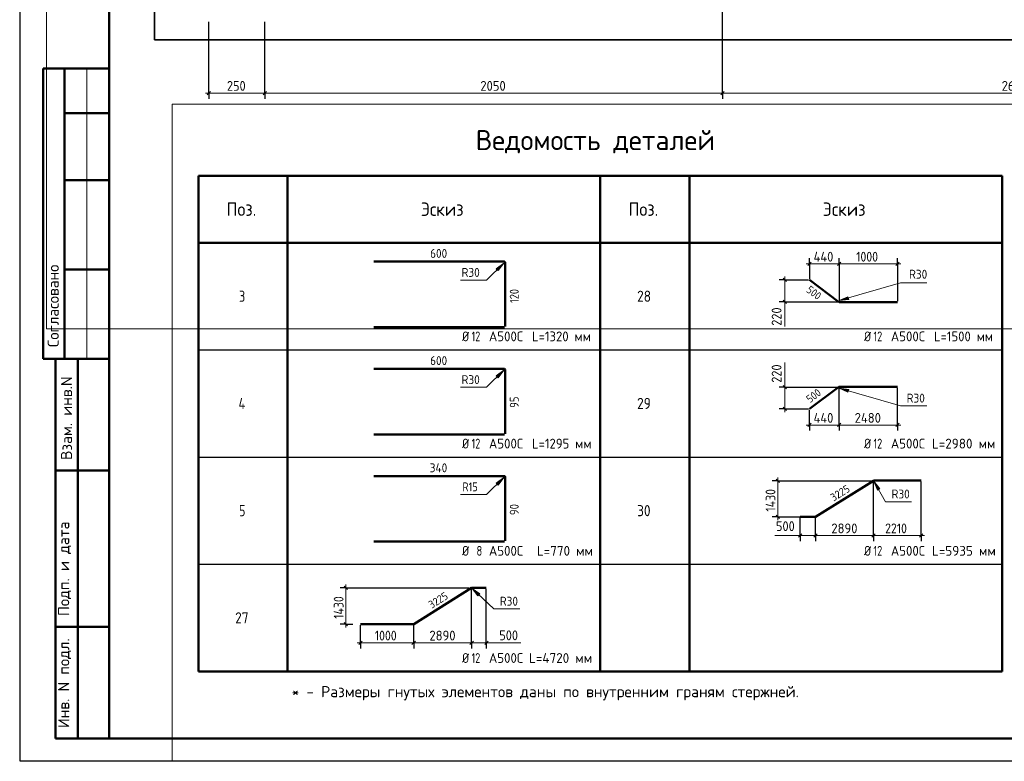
# Model space of a CAD drawing. Header units: millimetres. Extents: x 0 to 21005, y -5 to 14850.
# Tile 1 of 23: x 0 to 11023, y -5 to 8296. Entities that reach past the tile are written whole.
import ezdxf

# ---------------------------------------------------------------- set-up
doc = ezdxf.new("R2010")
doc.units = ezdxf.units.MM
for name, color, linetype, lineweight in [('Standard', 7, 'Continuous', 25), ('ДОП Верх по Х', 7, 'Continuous', 25), ('ЖБ Пилон', 180, 'Continuous', 25), ('Размерная линия_ общее', 7, 'Continuous', 13), ('Фоновоя арматура Х1', 7, 'Continuous', 25)]:
    doc.layers.add(name, color=color, linetype=linetype, lineweight=lineweight)
doc.styles.add('ISOCPEUR', font='txt')

msp = doc.modelspace()

# ---------------------------------------------------------------- hatches: boundary and pattern name
at = {"layer": 'Standard', "linetype": 'Continuous', "lineweight": 13, "transparency": 33554687}
for points in [[(5355, 5487), (5419, 5572), (5334, 5508)], [(9272, 5194), (9176, 5151), (9281, 5165)], [(5355, 4287), (5419, 4372), (5334, 4308)], [(9281, 4157), (9176, 4172), (9272, 4128)], [(5355, 3087), (5419, 3172), (5334, 3108)], [(9629, 3045), (9564, 3129), (9603, 3030)], [(5151, 1868), (5064, 1929), (5131, 1846)]]:
    msp.add_hatch(color=7, dxfattribs=at).paths.add_polyline_path(points)

# ---------------------------------------------------------------- linework, layer by layer
at = {"layer": 'Standard', "color": 7, "linetype": 'Continuous', "lineweight": 25, "transparency": 33554687}
msp.add_line((1000, 14600), (1000, 529), dxfattribs=at)
at = {"layer": 'Standard', "color": 7, "linetype": 'Continuous', "lineweight": 50, "transparency": 33554687}
for p, q in [((3, 7750), (0, 7750)), ((1000, 7750), (263, 7750)), ((263, 7750), (263, 4500)), ((263, 7750), (263, 4500)), ((500, 7750), (500, 4500)), ((1000, 7250), (500, 7250)), ((2000, 6550), (2000, 5800)), ((2000, 6550), (6500, 6550)), ((11000, 6550), (2000, 6550)), ((2000, 1000), (2000, 6550)), ((3000, 1000), (3000, 6550)), ((6500, 6550), (11000, 6550)), ((6500, 1000), (6500, 6550)), ((7500, 1000), (7500, 6550)), ((11000, 1000), (11000, 6550)), ((1000, 6500), (500, 6500)), ((11000, 5800), (2000, 5800)), ((1000, 5500), (500, 5500)), ((0, 4500), (3, 4500)), ((263, 4500), (1000, 4500)), ((400, 250), (400, 4500)), ((400, 250), (400, 4500)), ((650, 250), (650, 4500)), ((400, 3250), (1000, 3250)), ((400, 1500), (1000, 1500)), ((2000, 1000), (11000, 1000)), ((1000, 250), (400, 250))]:
    msp.add_line(p, q, dxfattribs=at)
at = {"layer": 'Standard', "color": 7, "linetype": 'Continuous', "lineweight": 13, "transparency": 33554687}
for p, q in [((750, 7750), (750, 4500)), ((5419, 5572), (5334, 5508)), ((5355, 5487), (5419, 5572)), ((5419, 5572), (5419, 5572)), ((5419, 5572), (5419, 5572)), ((5419, 5572), (5419, 5572)), ((5334, 5508), (5355, 5487)), ((5344, 5498), (5339, 5492)), ((9272, 5194), (9176, 5151)), ((9281, 5165), (9272, 5194)), ((9276, 5180), (9284, 5182)), ((8566, 5139), (8566, 4863)), ((9176, 5151), (9281, 5165)), ((9176, 5151), (9176, 5151)), ((9176, 5151), (9176, 5151)), ((9176, 5151), (9176, 5151)), ((8566, 4183), (8566, 4460)), ((5419, 4372), (5334, 4308)), ((5334, 4308), (5355, 4287)), ((5355, 4287), (5419, 4372)), ((5419, 4372), (5419, 4372)), ((5419, 4372), (5419, 4372)), ((5419, 4372), (5419, 4372)), ((5344, 4298), (5339, 4292)), ((9176, 4172), (9176, 4172)), ((9176, 4172), (9176, 4172)), ((9176, 4172), (9176, 4172)), ((9176, 4172), (9272, 4128)), ((9281, 4157), (9176, 4172)), ((9272, 4128), (9281, 4157)), ((9276, 4143), (9284, 4140)), ((5419, 3172), (5334, 3108)), ((5334, 3108), (5355, 3087)), ((5344, 3098), (5339, 3092)), ((5355, 3087), (5419, 3172)), ((5419, 3172), (5419, 3172)), ((5419, 3172), (5419, 3172)), ((5419, 3172), (5419, 3172)), ((9564, 3129), (9564, 3129)), ((9564, 3129), (9564, 3129)), ((9564, 3129), (9564, 3129)), ((9564, 3129), (9603, 3030)), ((9629, 3045), (9564, 3129)), ((9603, 3030), (9629, 3045)), ((9616, 3037), (9620, 3031)), ((8737, 2522), (8453, 2522)), ((9724, 2522), (10109, 2522)), ((5064, 1929), (5064, 1929)), ((5064, 1929), (5064, 1929)), ((5064, 1929), (5064, 1929)), ((5064, 1929), (5131, 1846)), ((5151, 1868), (5064, 1929)), ((5131, 1846), (5151, 1868)), ((5141, 1857), (5146, 1852)), ((5224, 1322), (5609, 1322))]:
    msp.add_line(p, q, dxfattribs=at)
at = {"layer": 'Standard', "color": 7, "linetype": 'Continuous', "lineweight": 35, "transparency": 33554687}
for p, q in [((11000, 5350), (11000, 3400)), ((11000, 4150), (11000, 1000))]:
    msp.add_line(p, q, dxfattribs=at)
at = {"layer": 'Standard', "color": 7, "linetype": 'Continuous', "lineweight": -3, "transparency": 33554687}
for p, q in [((2000, 4600), (11000, 4600)), ((2000, 3400), (11000, 3400)), ((2000, 2200), (11000, 2200))]:
    msp.add_line(p, q, dxfattribs=at)
at = {"layer": 'Standard', "color": 7, "linetype": 'Continuous', "lineweight": 25, "transparency": 33554687}
msp.add_lwpolyline([(0, 0), (21000, 0), (21000, 14850), (0, 14850), (0, 0)], close=True, dxfattribs=at)
at = {"layer": 'Standard', "color": 7, "linetype": 'Continuous', "lineweight": 13, "transparency": 33554687}
for points in [[(21005, 14764), (300, 14764), (300, 4836), (21005, 4836)], [(11250, 7350), (1707, 7350), (1707, -5)], [(4936, 5381), (5227, 5381), (5419, 5572)], [(10155, 5349), (9863, 5349), (9176, 5151)], [(4936, 4181), (5227, 4181), (5419, 4372)], [(10155, 3973), (9863, 3973), (9176, 4172)], [(4936, 2981), (5227, 2981), (5419, 3172)], [(9986, 2901), (9695, 2901), (9564, 3129)], [(5600, 1701), (5309, 1701), (5064, 1929)]]:
    msp.add_lwpolyline(points, dxfattribs=at)
at = {"layer": 'Standard', "color": 7, "linetype": 'Continuous', "lineweight": 50, "transparency": 33554687}
msp.add_lwpolyline([(1000, 14600), (20750, 14600), (20750, 250), (1000, 250), (1000, 14600)], close=True, dxfattribs=at)
at = {"layer": 'Standard', "color": 254, "linetype": 'Continuous', "lineweight": 35, "true_color": 0xc4c4ff, "transparency": 33554687}
msp.add_lwpolyline([(1511, 8071), (19631, 8071), (19631, 13883), (1511, 13883), (1511, 8071)], dxfattribs=at)
at = {"layer": 'ДОП Верх по Х', "color": 7, "linetype": 'Continuous', "lineweight": 50, "transparency": 33554687}
for p, q in [((8842, 5383), (9167, 5139)), ((9176, 5136), (9829, 5136)), ((8842, 3939), (9167, 4183)), ((9176, 4186), (9829, 4186)), ((8911, 2730), (9560, 3136)), ((9564, 3137), (10093, 3137)), ((4411, 1530), (5060, 1936)), ((5064, 1937), (5224, 1937))]:
    msp.add_line(p, q, dxfattribs=at)
for centre, radius, start, end in [((9176, 5151), 14.3, 233.1301, 270), ((9176, 4172), 14.3, 90, 126.8699), ((9564, 3129), 8.17, 90, 122.0054), ((5064, 1929), 8.17, 90, 122.0054)]:
    msp.add_arc(centre, radius, start, end, dxfattribs=at)
at = {"layer": 'ЖБ Пилон', "color": 7, "linetype": 'Continuous', "lineweight": 50, "transparency": 33554687}
for p, q in [((3966, 5588), (5426, 5588)), ((5434, 5579), (5434, 4862)), ((5426, 4854), (3966, 4854)), ((3966, 4388), (5426, 4388)), ((5434, 4379), (5434, 3662)), ((5426, 3654), (3966, 3654)), ((3966, 3188), (5426, 3188)), ((5434, 3179), (5434, 2462)), ((5426, 2454), (3966, 2454))]:
    msp.add_line(p, q, dxfattribs=at)
for centre in [(5426, 5579), (5426, 4379), (5426, 3179)]:
    msp.add_arc(centre, 8.43, 0, 90, dxfattribs=at)
at = {"layer": 'Размерная линия_ общее', "color": 253, "linetype": 'Continuous', "lineweight": -3, "true_color": 0xa0a0a0, "transparency": 33554687}
for p, q in [((2118, 7475), (2118, 8271)), ((2118, 7475), (2118, 7537)), ((2743, 7475), (2743, 7537)), ((7868, 7475), (7868, 7537)), ((2118, 7475), (2118, 7412)), ((2743, 7475), (2743, 7412)), ((7868, 7475), (7868, 7412)), ((8842, 5563), (8842, 5625)), ((9176, 5563), (9176, 5625)), ((9829, 5563), (9829, 5625)), ((8842, 5563), (8842, 5500)), ((8842, 5563), (8842, 5393)), ((9176, 5563), (9176, 5500)), ((9176, 5563), (9176, 5146)), ((9829, 5563), (9829, 5500)), ((9829, 5563), (9829, 5146)), ((8566, 5383), (8504, 5383)), ((8566, 5383), (8629, 5383)), ((8566, 5383), (8832, 5383)), ((8566, 5139), (8504, 5139)), ((8566, 5139), (8629, 5139)), ((8566, 4183), (8504, 4183)), ((8566, 4183), (8629, 4183)), ((8566, 4183), (9157, 4183)), ((9829, 3759), (9829, 4176)), ((8566, 3939), (8504, 3939)), ((8566, 3939), (8629, 3939)), ((8566, 3939), (8832, 3939)), ((8842, 3759), (8842, 3929)), ((8842, 3759), (8842, 3822)), ((8842, 3759), (8842, 3697)), ((9176, 3759), (9176, 3822)), ((9176, 3759), (9176, 3697)), ((9829, 3759), (9829, 3822)), ((9829, 3759), (9829, 3697)), ((8486, 3136), (8424, 3136)), ((8486, 3136), (8549, 3136)), ((10093, 2522), (10093, 3127)), ((8486, 2730), (8424, 2730)), ((8486, 2730), (8549, 2730)), ((8486, 2730), (8737, 2730)), ((8737, 2522), (8737, 2584)), ((8911, 2522), (8911, 2584)), ((9560, 2522), (9560, 2584)), ((10093, 2522), (10093, 2584)), ((8737, 2522), (8737, 2459)), ((8911, 2522), (8911, 2459)), ((9560, 2522), (9560, 2459)), ((10093, 2522), (10093, 2459)), ((3651, 1936), (3589, 1936)), ((3651, 1936), (3714, 1936)), ((3651, 1530), (3589, 1530)), ((3651, 1530), (3714, 1530)), ((3651, 1530), (3729, 1530)), ((3816, 1322), (3816, 1520)), ((3816, 1322), (3816, 1384)), ((4411, 1322), (4411, 1384)), ((5060, 1322), (5060, 1384)), ((5224, 1322), (5224, 1384)), ((3816, 1322), (3816, 1259)), ((4411, 1322), (4411, 1259)), ((5060, 1322), (5060, 1259)), ((5224, 1322), (5224, 1259))]:
    msp.add_line(p, q, dxfattribs=at)
at = {"layer": 'Размерная линия_ общее', "color": 7, "linetype": 'Continuous', "lineweight": 13, "transparency": 33554687}
for p, q in [((2118, 7475), (2080, 7475)), ((2118, 7475), (2743, 7475)), ((2743, 7475), (7868, 7475)), ((7868, 7475), (14418, 7475)), ((8842, 5563), (8804, 5563)), ((8842, 5563), (9176, 5563)), ((9176, 5563), (9829, 5563)), ((9829, 5563), (9866, 5563)), ((8566, 5383), (8566, 5421)), ((8566, 5383), (8566, 5139)), ((8566, 5139), (8566, 5102)), ((8566, 4183), (8566, 4221)), ((8566, 3939), (8566, 4183)), ((8566, 3939), (8566, 3902)), ((8842, 3759), (8804, 3759)), ((8842, 3759), (9176, 3759)), ((9176, 3759), (9829, 3759)), ((9829, 3759), (9866, 3759)), ((8486, 3136), (8486, 3173)), ((8486, 2730), (8486, 2693)), ((8737, 2522), (8700, 2522)), ((8737, 2522), (8911, 2522)), ((8911, 2522), (9560, 2522)), ((9560, 2522), (10093, 2522)), ((10093, 2522), (10130, 2522)), ((3651, 1936), (3651, 1973)), ((3651, 1530), (3651, 1493)), ((3816, 1322), (3778, 1322)), ((3816, 1322), (4411, 1322)), ((4411, 1322), (5060, 1322)), ((5060, 1322), (5224, 1322)), ((5224, 1322), (5262, 1322))]:
    msp.add_line(p, q, dxfattribs=at)
at = {"layer": 'Размерная линия_ общее', "color": 7, "linetype": 'Continuous', "lineweight": 25, "transparency": 33554687}
for p, q in [((2099, 7456), (2137, 7494)), ((2724, 7456), (2762, 7494)), ((7849, 7456), (7886, 7494)), ((8823, 5544), (8860, 5582)), ((9157, 5544), (9194, 5582)), ((9810, 5544), (9848, 5582)), ((8548, 5402), (8585, 5364)), ((8548, 5158), (8585, 5120)), ((8585, 4164), (8548, 4202)), ((8585, 3920), (8548, 3958)), ((8823, 3741), (8860, 3778)), ((9157, 3741), (9194, 3778)), ((9810, 3741), (9848, 3778)), ((8505, 3117), (8468, 3154)), ((8505, 2711), (8468, 2749)), ((8718, 2503), (8756, 2541)), ((8892, 2503), (8930, 2541)), ((9541, 2503), (9579, 2541)), ((10074, 2503), (10112, 2541)), ((3670, 1917), (3633, 1954)), ((3670, 1511), (3633, 1549)), ((3797, 1303), (3834, 1341)), ((4392, 1303), (4430, 1341)), ((5041, 1303), (5079, 1341)), ((5206, 1303), (5243, 1341))]:
    msp.add_line(p, q, dxfattribs=at)
at = {"layer": 'Размерная линия_ общее', "color": 253, "linetype": 'Continuous', "lineweight": -3, "true_color": 0xa0a0a0, "transparency": 33554687}
for points in [[(7868, 7475), (7868, 7483), (7868, 7483), (7868, 7483), (7868, 7483), (7868, 7483), (7868, 7483), (7868, 9649), (7868, 9649), (7868, 12035)], [(2743, 7475), (2743, 7483), (2743, 7483), (2743, 7483), (2743, 7483), (2743, 7483), (2743, 7483), (2743, 7483), (2743, 7483), (2743, 7654), (2743, 7654), (2743, 8271)], [(8566, 5139), (8855, 5139), (8855, 5139), (9157, 5139)], [(9176, 3759), (9176, 3768), (9176, 3768), (9176, 4176)], [(8486, 3136), (8697, 3136), (8697, 3136), (9540, 3136)], [(9560, 2522), (9560, 2533), (9560, 2533), (9560, 3126)], [(8737, 2522), (8737, 2544), (8737, 2544), (8737, 2550), (8737, 2550), (8737, 2720)], [(8911, 2522), (8911, 2537), (8911, 2537), (8911, 2546), (8911, 2546), (8911, 2720)], [(3651, 1936), (4120, 1936), (4120, 1936), (5030, 1936)], [(5060, 1322), (5060, 1333), (5060, 1333), (5060, 1926)], [(5224, 1322), (5224, 1333), (5224, 1333), (5224, 1927)], [(4411, 1322), (4411, 1330), (4411, 1330), (4411, 1331), (4411, 1331), (4411, 1520)]]:
    msp.add_lwpolyline(points, dxfattribs=at)
at = {"layer": 'Размерная линия_ общее', "color": 7, "linetype": 'Continuous', "lineweight": 13, "transparency": 33554687}
for points in [[(8486, 2730), (8486, 2767), (8486, 2767), (8486, 3136)], [(3651, 1530), (3651, 1550), (3651, 1550), (3651, 1936)]]:
    msp.add_lwpolyline(points, dxfattribs=at)
at = {"layer": 'Фоновоя арматура Х1', "color": 7, "linetype": 'Continuous', "lineweight": 50, "transparency": 33554687}
for p, q in [((8911, 2730), (8737, 2730)), ((4411, 1530), (3816, 1530))]:
    msp.add_line(p, q, dxfattribs=at)

# ---------------------------------------------------------------- texts
at = {"layer": 'Standard', "color": 7, "linetype": 'Continuous', "lineweight": 50, "transparency": 33554687, "insert": (5105, 6800), "char_height": 225, "width": 2899.15, "attachment_point": 7, "style": 'ISOCPEUR'}
msp.add_mtext('\\W0.98;Ведомость деталей', dxfattribs=at)
at = {"layer": 'Standard', "color": 7, "linetype": 'Continuous', "lineweight": 25, "transparency": 33554687, "attachment_point": 7, "style": 'ISOCPEUR'}
for s, insert, char_height, width in [('\\W0.92;Поз.', (2316, 6100), 150, 436.49), ('\\W0.94;Эскиз', (4491, 6100), 150, 588.06), ('\\W0.92;Поз.', (6816, 6100), 150, 436.49), ('\\W0.94;Эскиз', (8991, 6100), 150, 588.06), ('\\W0.78;3', (2456, 5138), 125, 136), ('\\W0.87;28', (6912, 5138), 125, 229.5), ('\\W0.83;Ø', (4953, 4696), 110, 155.83), ('\\W0.75;12', (5059, 4696), 110, 173.17), ('\\W0.95;А500С', (5253, 4696), 110, 458.88), ('\\W0.94;L=1320 мм', (5735, 4696), 110, 733.27), ('\\W0.83;Ø', (9453, 4696), 110, 155.84), ('\\W0.75;12', (9559, 4696), 110, 173.17), ('\\W0.95;А500С', (9753, 4696), 110, 458.88), ('\\W0.94;L=1500 мм', (10235, 4696), 110, 733.27), ('\\W0.80;4', (2450, 3938), 125, 149.93), ('\\W0.87;29', (6912, 3938), 125, 229.5), ('\\W0.83;Ø', (4953, 3496), 110, 155.83), ('\\W0.75;12', (5059, 3496), 110, 173.17), ('\\W0.95;А500С', (5253, 3496), 110, 458.88), ('\\W0.94;L=1295 мм', (5735, 3496), 110, 733.27), ('\\W0.83;Ø', (9453, 3496), 110, 155.84), ('\\W0.75;12', (9559, 3496), 110, 173.17), ('\\W0.95;А500С', (9753, 3496), 110, 458.88), ('\\W0.97;L=2980 мм', (10213, 3496), 110, 756.87), ('\\W0.78;5', (2456, 2738), 125, 136), ('\\W0.87;30', (6912, 2738), 125, 229.5), ('\\W0.83;Ø', (4953, 2296), 110, 155.83), ('\\W0.78;8', (5114, 2296), 110, 119.68), ('\\W0.95;А500С', (5253, 2296), 110, 458.88), ('\\W0.97;L=770 мм', (5790, 2296), 110, 679.73), ('\\W0.83;Ø', (9453, 2296), 110, 155.84), ('\\W0.75;12', (9559, 2296), 110, 173.17), ('\\W0.95;А500С', (9753, 2296), 110, 458.88), ('\\W0.97;L=5935 мм', (10213, 2296), 110, 756.87), ('\\W0.87;27', (2412, 1538), 125, 229.5), ('\\W0.83;Ø', (4953, 1096), 110, 155.83), ('\\W0.75;12', (5059, 1096), 110, 173.17), ('\\W0.95;А500С', (5253, 1096), 110, 458.88), ('\\W0.97;L=4720 мм', (5702, 1096), 110, 767.92), ('\\W1.00;* - Размеры гнутых элементов даны по внутренним граням стержней. ', (3045, 678), 125, 5827.97)]:
    msp.add_mtext(s, dxfattribs=dict(at, insert=insert, char_height=char_height, width=width))
at = {"layer": 'Standard', "color": 7, "linetype": 'Continuous', "lineweight": 50, "transparency": 33554687, "char_height": 125, "attachment_point": 7, "rotation": 90, "style": 'ISOCPEUR'}
for s, insert, width in [('\\A1;{\\fISOCPEUR|i0|b0;\\H125.000000;\\W1.000000;\\C7;Согласовано}\\P', (438, 4631), 1035.94), ('\\A1;{\\fISOCPEUR|i0|b0;\\H125.000000;\\W1.000000;\\C7;Взам. инв.N}\\P', (586, 3368), 954.55), ('\\A1;{\\fISOCPEUR|i0|b0;\\H125.000000;\\W1.000000;\\C7;Подп. и дата}\\P', (575, 1621), 1098.53), ('\\A1;{\\fISOCPEUR|i0|b0;\\H125.000000;\\W1.000000;\\C7;Инв. N подл.}\\P', (575, 367), 1010.9)]:
    msp.add_mtext(s, dxfattribs=dict(at, insert=insert, width=width))
at = {"layer": 'Standard', "color": 7, "linetype": 'Continuous', "lineweight": 18, "transparency": 33554687, "char_height": 100, "attachment_point": 7, "style": 'ISOCPEUR'}
for s, insert, width in [('\\W0.92;R30', (4947, 5417), 265.66), ('\\W0.92;R30', (9957, 5397), 265.65), ('\\W0.92;R30', (4947, 4217), 265.66), ('\\W0.92;R30', (9930, 4010), 265.66), ('\\W0.83;R15', (4957, 3017), 241.55), ('\\W0.92;R30', (9761, 2937), 265.65), ('\\W0.92;R30', (5375, 1737), 265.65)]:
    msp.add_mtext(s, dxfattribs=dict(at, insert=insert, width=width))
at = {"layer": 'ДОП Верх по Х', "color": 7, "linetype": 'Continuous', "lineweight": 18, "transparency": 33554687, "char_height": 87.5, "attachment_point": 7, "style": 'ISOCPEUR'}
for s, insert, width, rotation in [('\\W0.91;500', (8799, 5255), 223.52, 323.1301), ('\\W0.91;500', (8848, 4002), 223.51, 36.8699), ('\\W0.93;3225', (9112, 2901), 285.6, 32.0054), ('\\W0.93;3225', (4612, 1701), 285.6, 32.0054)]:
    msp.add_mtext(s, dxfattribs=dict(at, insert=insert, width=width, rotation=rotation))
at = {"layer": 'ЖБ Пилон', "color": 7, "linetype": 'Continuous', "lineweight": 18, "transparency": 33554687, "char_height": 100, "attachment_point": 7, "style": 'ISOCPEUR'}
for s, insert, width in [('\\W0.91;600', (4595, 5630), 255.45), ('\\W0.91;600', (4595, 4430), 255.45), ('\\W0.92;340', (4590, 3230), 265.65)]:
    msp.add_mtext(s, dxfattribs=dict(at, insert=insert, width=width))
at = {"layer": 'ЖБ Пилон', "color": 7, "linetype": 'Continuous', "lineweight": 18, "transparency": 33554687, "char_height": 100, "attachment_point": 7, "rotation": 90, "style": 'ISOCPEUR'}
for s, insert, width in [('\\W0.83;120', (5587, 5126), 231.17), ('\\W0.87;95', (5587, 3951), 183.6), ('\\W0.87;90', (5587, 2751), 183.6)]:
    msp.add_mtext(s, dxfattribs=dict(at, insert=insert, width=width))
at = {"layer": 'Размерная линия_ общее', "color": 7, "linetype": 'Continuous', "lineweight": 25, "transparency": 33554687, "char_height": 110, "attachment_point": 7, "style": 'ISOCPEUR'}
for s, insert, width in [('\\W0.91;250', (2320, 7500), 280.99), ('\\W0.93;2050', (5157, 7500), 359.05), ('\\W0.93;2620', (10994, 7500), 359.05), ('\\W0.92;440', (8888, 5588), 303.43), ('\\W0.87;1000', (9365, 5588), 333.45), ('\\W0.92;440', (8888, 3784), 303.43), ('\\W0.93;2480', (9348, 3784), 370.19), ('\\W0.91;500', (8467, 2572), 280.99), ('\\W0.93;2890', (9087, 2547), 359.05), ('\\W0.87;2210', (9689, 2547), 333.46), ('\\W0.87;1000', (3976, 1347), 333.45), ('\\W0.93;2890', (4587, 1347), 359.05), ('\\W0.91;500', (5369, 1350), 281)]:
    msp.add_mtext(s, dxfattribs=dict(at, insert=insert, width=width))
at = {"layer": 'Размерная линия_ общее', "color": 7, "linetype": 'Continuous', "lineweight": 25, "transparency": 33554687, "char_height": 110, "attachment_point": 7, "rotation": 90, "style": 'ISOCPEUR'}
for s, insert, width in [('\\W0.91;220', (8529, 4870), 280.99), ('\\W0.91;220', (8529, 4232), 280.99), ('\\W0.87;1430', (8461, 2790), 344.72), ('\\W0.87;1430', (3626, 1590), 344.72)]:
    msp.add_mtext(s, dxfattribs=dict(at, insert=insert, width=width))

doc.saveas('drawing.dxf')
